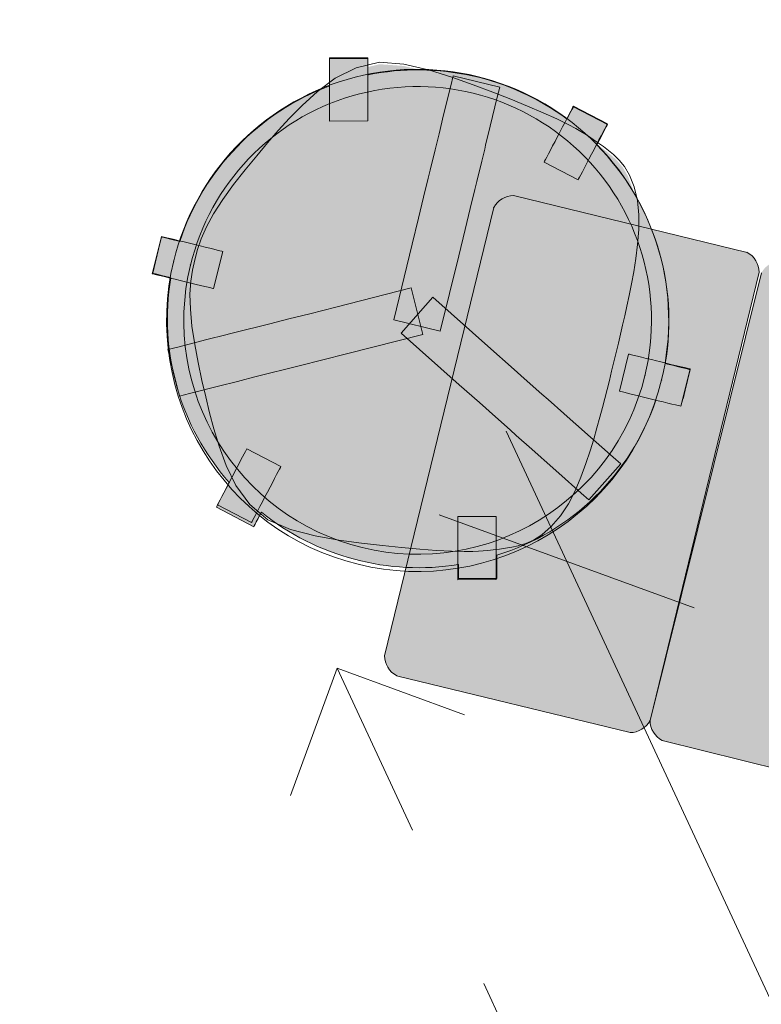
# Model space of a CAD drawing. Header units: millimetres. Extents: x 5 to 415, y 5 to 292.
# Tile 48 of 107: x 233 to 241, y 114 to 124. Entities that reach past the tile are written whole.
import ezdxf
from ezdxf.xclip import XClip

# ---------------------------------------------------------------- set-up
doc = ezdxf.new("R2010")
doc.units = ezdxf.units.MM
doc.header["$MEASUREMENT"] = 0
doc.header["$XCLIPFRAME"] = 0
doc.linetypes.add('Discontinu', pattern=[10.583333, 6.35, -4.233333])
doc.linetypes.add('Tirets', pattern=[4.586109, 2.822222, -1.763887])
for name, color, linetype in [('01-007-DESSINS IMPORTES_GEOMETRE_EXTERNES_XREF', 7, 'Continuous'), ('10-002-LOCALISATION ET TYPE FAUX PLAFONDS', 7, 'Continuous'), ('Nouveau_07-001-MOBILIER CONTRACTUEL', 7, 'Continuous'), ('Nouveau_10-002-LOCALISATION ET TYPE FAUX PLAFONDS', 7, 'Continuous')]:
    doc.layers.add(name, color=color, linetype=linetype)

# ---------------------------------------------------------------- blocks, each defined once
blk = doc.blocks.new('Dessin_1_1', base_point=(-19.415, 56.033))
at = {"layer": 'Nouveau_07-001-MOBILIER CONTRACTUEL', "linetype": 'Continuous', "lineweight": 0, "true_color": 0xffffff}
for points in [[(237.963, 118.7), (237.963, 118.65), (237.963, 118.613), (237.963, 118.584), (237.963, 118.564), (237.963, 118.554), (238.363, 118.555), (238.363, 118.565), (238.363, 118.585), (238.363, 118.614), (238.363, 118.651), (238.363, 118.695), (238.363, 118.745), (238.363, 118.796, 0.240912), (240.021, 120.415), (240.046, 120.409), (240.099, 120.396), (240.147, 120.384), (240.19, 120.374), (240.226, 120.365), (240.254, 120.358), (240.273, 120.354), (240.283, 120.351), (240.302, 120.43), (240.326, 120.519), (240.379, 120.734), (240.369, 120.736), (240.35, 120.741), (240.322, 120.748), (240.286, 120.757), (240.243, 120.767), (240.195, 120.779), (240.142, 120.792), (240.12, 120.797, 0.241376), (239.406, 123.078), (239.43, 123.123), (239.453, 123.167), (239.473, 123.207), (239.49, 123.239), (239.504, 123.265), (239.513, 123.282), (239.517, 123.291), (239.163, 123.476), (239.158, 123.468), (239.149, 123.45), (239.136, 123.425), (239.119, 123.392), (239.098, 123.353, 0.212206), (237.018, 123.808), (237.018, 123.84), (237.018, 123.884), (237.018, 123.921), (237.018, 123.95), (237.018, 123.97), (237.018, 123.98), (236.618, 123.978), (236.618, 123.968), (236.618, 123.949), (236.618, 123.92), (236.618, 123.883), (236.618, 123.839), (236.618, 123.789), (236.619, 123.735), (236.619, 123.693, 0.226114), (235.054, 122.071), (235.001, 122.084), (234.958, 122.094), (234.922, 122.103), (234.894, 122.11), (234.875, 122.115), (234.865, 122.117), (234.834, 121.991), (234.773, 121.738), (234.783, 121.736), (234.802, 121.731), (234.83, 121.724), (234.866, 121.716), (234.909, 121.705), (234.957, 121.693, 0.226114), (235.571, 119.556), (235.558, 119.531), (235.538, 119.492), (235.515, 119.448), (235.494, 119.409), (235.477, 119.376), (235.464, 119.35), (235.455, 119.333), (235.45, 119.324), (235.441, 119.307), (235.437, 119.298), (235.827, 119.094), (235.832, 119.103), (235.841, 119.121), (235.854, 119.146), (235.872, 119.179), (235.892, 119.218), (235.907, 119.246, 0.212206)], [(235.259, 121.981), (235.231, 121.875), (235.207, 121.769), (235.19, 121.653), (235.182, 121.519), (235.186, 121.365), (235.203, 121.188), (235.231, 121), (235.267, 120.81), (235.307, 120.625), (235.345, 120.453), (235.385, 120.288), (235.431, 120.121), (235.487, 119.942), (235.559, 119.741), (235.659, 119.536), (235.801, 119.341), (235.985, 119.183), (236.217, 119.083), (236.471, 119.021), (236.719, 118.976), (236.954, 118.944), (237.171, 118.918), (237.372, 118.898), (237.56, 118.881), (237.734, 118.867), (237.892, 118.859), (238.022, 118.855), (238.11, 118.856), (238.172, 118.859), (238.22, 118.863), (238.266, 118.868), (238.324, 118.874), (238.387, 118.882), (238.45, 118.891), (238.514, 118.902), (238.58, 118.916), (238.658, 118.939), (238.735, 118.972), (238.82, 119.027), (238.917, 119.112), (239.012, 119.22), (239.092, 119.344), (239.161, 119.479), (239.221, 119.62), (239.272, 119.76), (239.316, 119.891), (239.354, 120.014), (239.388, 120.132), (239.418, 120.243), (239.445, 120.343), (239.469, 120.437), (239.493, 120.531), (239.517, 120.626), (239.541, 120.722), (239.565, 120.819), (239.588, 120.917), (239.612, 121.013), (239.634, 121.108), (239.656, 121.202), (239.677, 121.298), (239.7, 121.399), (239.724, 121.511), (239.748, 121.631), (239.771, 121.758), (239.792, 121.894), (239.811, 122.042), (239.823, 122.195), (239.824, 122.347), (239.809, 122.494), (239.775, 122.633), (239.729, 122.753), (239.678, 122.841), (239.625, 122.905), (239.573, 122.956), (239.514, 123.004), (239.462, 123.044), (239.41, 123.081), (239.358, 123.117), (239.309, 123.15), (239.27, 123.175), (239.23, 123.2), (239.177, 123.232), (239.098, 123.273), (238.981, 123.329), (238.837, 123.395), (238.677, 123.463), (238.501, 123.534), (238.314, 123.609), (238.11, 123.686), (237.886, 123.765), (237.645, 123.84), (237.391, 123.901), (237.14, 123.919), (236.903, 123.863), (236.687, 123.756), (236.504, 123.619), (236.348, 123.474), (236.215, 123.341), (236.098, 123.214), (235.986, 123.085), (235.873, 122.951), (235.753, 122.805), (235.633, 122.652), (235.522, 122.498), (235.426, 122.35), (235.352, 122.214), (235.297, 122.092)], [(241.1, 121.749, 0.269434), (240.974, 121.956), (238.538, 122.55, 0.269434), (238.331, 122.423), (237.192, 117.749, 0.269434), (237.318, 117.541), (239.753, 116.948, 0.269434), (239.961, 117.074)], [(241.122, 121.743), (239.962, 117.074, 0.269434), (240.087, 116.866), (242.52, 116.261, 0.269434), (242.728, 116.386), (243.888, 121.056, 0.269434), (243.763, 121.264), (241.33, 121.868, 0.269434)]]:
    blk.add_hatch(color=7, dxfattribs=at).paths.add_polyline_path(points)
at = {"layer": '10-002-LOCALISATION ET TYPE FAUX PLAFONDS', "color": 7, "linetype": 'Continuous', "lineweight": 20}
for p, q in [((239.092, 118.733), (238.459, 120.093)), ((240.42, 118.247), (237.763, 119.218)), ((251.48, 92.091), (239.092, 118.733))]:
    blk.add_line(p, q, dxfattribs=at)
at = {"layer": 'Nouveau_07-001-MOBILIER CONTRACTUEL', "color": 7, "linetype": 'Continuous', "lineweight": 13}
for p, q in [((237.017, 123.985), (236.617, 123.984)), ((236.617, 123.984), (236.617, 123.974)), ((236.617, 123.974), (236.617, 123.954)), ((237.018, 123.98), (236.618, 123.978)), ((236.618, 123.978), (236.618, 123.968)), ((236.618, 123.968), (236.618, 123.949)), ((237.017, 123.985), (237.017, 123.975)), ((237.017, 123.975), (237.017, 123.955)), ((237.018, 123.97), (237.018, 123.98)), ((237.018, 123.95), (237.018, 123.97)), ((236.617, 123.954), (236.617, 123.925)), ((236.617, 123.925), (236.617, 123.888)), ((236.617, 123.888), (236.617, 123.844)), ((236.618, 123.949), (236.618, 123.92)), ((236.618, 123.92), (236.618, 123.883)), ((236.618, 123.883), (236.618, 123.839)), ((237.017, 123.955), (237.017, 123.927)), ((237.017, 123.927), (237.017, 123.89)), ((237.017, 123.89), (237.017, 123.846)), ((237.018, 123.921), (237.018, 123.95)), ((237.018, 123.884), (237.018, 123.921)), ((237.018, 123.84), (237.018, 123.884)), ((236.617, 123.844), (236.617, 123.794)), ((236.617, 123.794), (236.617, 123.74)), ((236.618, 123.839), (236.618, 123.789)), ((236.618, 123.789), (236.619, 123.735)), ((237.017, 123.846), (237.017, 123.796)), ((237.017, 123.796), (237.017, 123.741)), ((237.018, 123.808), (237.018, 123.84)), ((237.882, 123.694), (237.907, 123.798)), ((237.907, 123.798), (238.393, 123.679)), ((236.617, 123.74), (236.618, 123.683)), ((236.618, 123.683), (236.618, 123.655)), ((236.619, 123.735), (236.619, 123.693)), ((237.017, 123.741), (237.018, 123.685)), ((237.018, 123.685), (237.018, 123.656)), ((237.808, 123.39), (237.882, 123.694)), ((238.368, 123.576), (238.393, 123.679)), ((236.618, 123.655), (236.618, 123.626)), ((236.618, 123.626), (236.618, 123.569)), ((236.618, 123.569), (236.618, 123.515)), ((237.018, 123.656), (237.018, 123.627)), ((237.018, 123.627), (237.018, 123.57)), ((237.018, 123.57), (237.018, 123.516)), ((238.294, 123.272), (238.368, 123.576)), ((236.618, 123.515), (236.618, 123.465)), ((236.618, 123.465), (236.618, 123.421)), ((237.018, 123.516), (237.018, 123.466)), ((237.018, 123.466), (237.018, 123.422)), ((239.148, 123.456), (239.135, 123.43)), ((239.157, 123.473), (239.148, 123.456)), ((239.158, 123.468), (239.149, 123.45)), ((239.162, 123.482), (239.157, 123.473)), ((239.163, 123.476), (239.158, 123.468)), ((239.162, 123.482), (239.516, 123.297)), ((239.517, 123.291), (239.163, 123.476)), ((236.618, 123.421), (236.619, 123.384)), ((236.619, 123.384), (236.619, 123.355)), ((236.619, 123.355), (236.619, 123.335)), ((237.018, 123.422), (237.019, 123.385)), ((237.019, 123.385), (237.019, 123.356)), ((237.019, 123.356), (237.019, 123.337)), ((237.76, 123.192), (237.808, 123.39)), ((239.097, 123.358), (239.074, 123.314)), ((239.098, 123.353), (239.095, 123.347)), ((239.117, 123.397), (239.097, 123.358)), ((239.119, 123.392), (239.098, 123.353)), ((239.135, 123.43), (239.117, 123.397)), ((239.136, 123.425), (239.119, 123.392)), ((239.149, 123.45), (239.136, 123.425)), ((236.619, 123.335), (236.619, 123.325)), ((237.019, 123.327), (236.619, 123.325)), ((237.019, 123.337), (237.019, 123.327)), ((238.246, 123.074), (238.294, 123.272)), ((239.049, 123.266), (239.022, 123.216)), ((239.074, 123.314), (239.049, 123.266)), ((239.502, 123.271), (239.489, 123.245)), ((239.49, 123.239), (239.504, 123.265)), ((239.512, 123.288), (239.502, 123.271)), ((239.504, 123.265), (239.513, 123.282)), ((239.516, 123.297), (239.512, 123.288)), ((239.513, 123.282), (239.517, 123.291)), ((237.719, 123.026), (237.75, 123.152)), ((237.75, 123.152), (237.76, 123.192)), ((238.996, 123.165), (238.97, 123.114)), ((239.009, 123.19), (238.996, 123.165)), ((239.022, 123.216), (239.009, 123.19)), ((239.451, 123.173), (239.428, 123.129)), ((239.43, 123.123), (239.453, 123.167)), ((239.472, 123.212), (239.451, 123.173)), ((239.453, 123.167), (239.473, 123.207)), ((239.489, 123.245), (239.472, 123.212)), ((239.473, 123.207), (239.49, 123.239)), ((238.236, 123.034), (238.246, 123.074)), ((238.944, 123.066), (238.921, 123.022)), ((238.97, 123.114), (238.944, 123.066)), ((239.403, 123.081), (239.377, 123.031)), ((239.428, 123.129), (239.403, 123.081)), ((239.406, 123.078), (239.43, 123.123)), ((237.668, 122.815), (237.719, 123.026)), ((238.205, 122.908), (238.236, 123.034)), ((238.884, 122.95), (238.87, 122.925)), ((238.901, 122.983), (238.884, 122.95)), ((238.921, 123.022), (238.901, 122.983)), ((239.35, 122.98), (239.324, 122.929)), ((239.364, 123.005), (239.35, 122.98)), ((239.377, 123.031), (239.364, 123.005)), ((238.154, 122.696), (238.205, 122.908)), ((238.861, 122.907), (238.857, 122.898)), ((238.857, 122.898), (239.211, 122.713)), ((238.87, 122.925), (238.861, 122.907)), ((239.276, 122.837), (239.255, 122.798)), ((239.299, 122.881), (239.276, 122.837)), ((239.324, 122.929), (239.299, 122.881)), ((237.647, 122.73), (237.668, 122.815)), ((239.225, 122.74), (239.216, 122.722)), ((239.238, 122.765), (239.225, 122.74)), ((239.255, 122.798), (239.238, 122.765)), ((237.599, 122.533), (237.647, 122.73)), ((238.133, 122.611), (238.154, 122.696)), ((239.216, 122.722), (239.211, 122.713)), ((237.546, 122.314), (237.599, 122.533)), ((238.085, 122.414), (238.133, 122.611)), ((240.974, 121.956), (238.538, 122.55)), ((238.331, 122.423), (237.192, 117.749)), ((238.032, 122.196), (238.085, 122.414)), ((237.479, 122.041), (237.546, 122.314)), ((234.864, 122.123), (234.769, 121.734)), ((234.865, 122.117), (234.834, 121.991)), ((234.864, 122.123), (234.874, 122.12)), ((234.875, 122.115), (234.865, 122.117)), ((234.874, 122.12), (234.893, 122.116)), ((237.965, 121.922), (238.032, 122.196)), ((234.894, 122.11), (234.875, 122.115)), ((234.893, 122.116), (234.921, 122.109)), ((234.922, 122.103), (234.894, 122.11)), ((234.921, 122.109), (234.957, 122.1)), ((234.958, 122.094), (234.922, 122.103)), ((234.957, 122.1), (235, 122.09)), ((235.001, 122.084), (234.958, 122.094)), ((235, 122.09), (235.048, 122.078)), ((235.049, 122.072), (235.001, 122.084)), ((235.048, 122.078), (235.101, 122.065)), ((235.054, 122.071), (235.049, 122.072)), ((235.101, 122.065), (235.156, 122.052)), ((235.156, 122.052), (235.184, 122.045)), ((235.184, 122.045), (235.212, 122.038)), ((235.212, 122.038), (235.267, 122.024)), ((235.267, 122.024), (235.32, 122.012)), ((237.287, 121.253), (237.479, 122.041)), ((234.834, 121.991), (234.773, 121.738)), ((235.32, 122.012), (235.368, 122)), ((235.368, 122), (235.411, 121.989)), ((235.504, 121.967), (235.409, 121.578)), ((235.411, 121.989), (235.447, 121.981)), ((235.447, 121.981), (235.475, 121.974)), ((235.475, 121.974), (235.494, 121.969)), ((235.494, 121.969), (235.504, 121.967)), ((237.773, 121.135), (237.965, 121.922)), ((234.769, 121.734), (234.779, 121.732)), ((234.773, 121.738), (234.783, 121.736)), ((234.779, 121.732), (234.798, 121.727)), ((234.783, 121.736), (234.802, 121.731)), ((234.798, 121.727), (234.826, 121.72)), ((234.802, 121.731), (234.83, 121.724)), ((234.826, 121.72), (234.862, 121.711)), ((234.83, 121.724), (234.866, 121.716)), ((234.862, 121.711), (234.905, 121.701)), ((234.866, 121.716), (234.909, 121.705)), ((239.961, 117.074), (241.1, 121.749)), ((239.962, 117.074), (241.122, 121.743)), ((234.905, 121.701), (234.953, 121.689)), ((234.909, 121.705), (234.957, 121.693)), ((234.953, 121.689), (235.006, 121.676)), ((234.957, 121.693), (234.962, 121.692)), ((235.006, 121.676), (235.061, 121.663)), ((235.061, 121.663), (235.089, 121.656)), ((235.089, 121.656), (235.117, 121.649)), ((235.117, 121.649), (235.172, 121.636)), ((235.172, 121.636), (235.225, 121.623)), ((235.225, 121.623), (235.273, 121.611)), ((235.273, 121.611), (235.316, 121.601)), ((235.316, 121.601), (235.352, 121.592)), ((235.352, 121.592), (235.38, 121.585)), ((235.38, 121.585), (235.399, 121.58)), ((235.399, 121.58), (235.409, 121.578)), ((237.47, 121.585), (236.684, 121.386)), ((237.47, 121.585), (237.592, 121.1)), ((237.696, 121.488), (237.364, 121.114)), ((237.696, 121.488), (238.302, 120.95)), ((236.411, 121.317), (236.193, 121.262)), ((236.684, 121.386), (236.411, 121.317)), ((235.996, 121.212), (235.911, 121.191)), ((236.193, 121.262), (235.996, 121.212)), ((237.287, 121.253), (237.773, 121.135)), ((235.535, 121.096), (235.338, 121.046)), ((235.575, 121.106), (235.535, 121.096)), ((235.701, 121.137), (235.575, 121.106)), ((235.911, 121.191), (235.701, 121.137)), ((237.592, 121.1), (236.807, 120.901)), ((237.364, 121.114), (237.97, 120.576)), ((235.338, 121.046), (235.034, 120.969)), ((235.034, 120.969), (234.931, 120.943)), ((234.931, 120.943), (235.053, 120.458)), ((236.807, 120.901), (236.534, 120.832)), ((238.302, 120.95), (238.512, 120.763)), ((239.738, 120.896), (239.643, 120.507)), ((239.747, 120.893), (239.738, 120.896)), ((239.767, 120.889), (239.747, 120.893)), ((239.795, 120.882), (239.767, 120.889)), ((236.534, 120.832), (236.316, 120.777)), ((239.831, 120.873), (239.795, 120.882)), ((239.873, 120.863), (239.831, 120.873)), ((239.922, 120.851), (239.873, 120.863)), ((239.975, 120.838), (239.922, 120.851)), ((240.03, 120.825), (239.975, 120.838)), ((240.058, 120.818), (240.03, 120.825)), ((240.086, 120.811), (240.058, 120.818)), ((240.141, 120.797), (240.086, 120.811)), ((240.142, 120.792), (240.12, 120.797)), ((240.193, 120.785), (240.141, 120.797)), ((240.195, 120.779), (240.142, 120.792)), ((240.242, 120.773), (240.193, 120.785)), ((236.034, 120.706), (235.823, 120.653)), ((236.119, 120.728), (236.034, 120.706)), ((236.316, 120.777), (236.119, 120.728)), ((238.512, 120.763), (238.681, 120.614)), ((240.243, 120.767), (240.195, 120.779)), ((240.285, 120.762), (240.242, 120.773)), ((240.286, 120.757), (240.243, 120.767)), ((240.378, 120.74), (240.283, 120.351)), ((240.321, 120.754), (240.285, 120.762)), ((240.322, 120.748), (240.286, 120.757)), ((240.349, 120.747), (240.321, 120.754)), ((240.35, 120.741), (240.322, 120.748)), ((240.326, 120.519), (240.379, 120.734)), ((240.368, 120.742), (240.349, 120.747)), ((240.369, 120.736), (240.35, 120.741)), ((240.378, 120.74), (240.368, 120.742)), ((240.379, 120.734), (240.369, 120.736)), ((235.658, 120.611), (235.46, 120.561)), ((235.697, 120.621), (235.658, 120.611)), ((235.823, 120.653), (235.697, 120.621)), ((237.97, 120.576), (238.181, 120.389)), ((238.681, 120.614), (238.832, 120.479)), ((235.156, 120.484), (235.053, 120.458)), ((235.46, 120.561), (235.156, 120.484)), ((238.832, 120.479), (238.898, 120.421)), ((239.653, 120.505), (239.643, 120.507)), ((239.672, 120.5), (239.653, 120.505)), ((239.7, 120.493), (239.672, 120.5)), ((239.736, 120.484), (239.7, 120.493)), ((239.779, 120.474), (239.736, 120.484)), ((239.827, 120.462), (239.779, 120.474)), ((240.305, 120.43), (240.326, 120.519)), ((238.181, 120.389), (238.349, 120.24)), ((238.898, 120.421), (239.061, 120.277)), ((239.88, 120.449), (239.827, 120.462)), ((239.935, 120.436), (239.88, 120.449)), ((239.963, 120.429), (239.935, 120.436)), ((239.991, 120.422), (239.963, 120.429)), ((240.046, 120.409), (239.991, 120.422)), ((240.021, 120.415), (240.046, 120.409)), ((240.099, 120.396), (240.046, 120.409)), ((240.046, 120.409), (240.099, 120.396)), ((240.147, 120.384), (240.099, 120.396)), ((240.099, 120.396), (240.147, 120.384)), ((240.19, 120.374), (240.147, 120.384)), ((240.147, 120.384), (240.19, 120.374)), ((240.226, 120.365), (240.19, 120.374)), ((240.19, 120.374), (240.226, 120.365)), ((240.283, 120.351), (240.302, 120.43)), ((240.302, 120.43), (240.305, 120.43)), ((239.061, 120.277), (239.158, 120.19)), ((240.254, 120.358), (240.226, 120.365)), ((240.226, 120.365), (240.254, 120.358)), ((240.273, 120.354), (240.254, 120.358)), ((240.254, 120.358), (240.273, 120.354)), ((240.283, 120.351), (240.273, 120.354)), ((240.273, 120.354), (240.283, 120.351)), ((238.349, 120.24), (238.501, 120.105)), ((239.158, 120.19), (239.188, 120.163)), ((238.501, 120.105), (238.566, 120.047)), ((239.188, 120.163), (239.341, 120.028)), ((238.566, 120.047), (238.729, 119.903)), ((239.341, 120.028), (239.575, 119.82)), ((235.728, 119.856), (235.741, 119.881)), ((235.741, 119.881), (235.75, 119.899)), ((235.75, 119.899), (235.755, 119.908)), ((236.109, 119.722), (235.755, 119.908)), ((238.729, 119.903), (238.826, 119.816)), ((235.667, 119.74), (235.69, 119.784)), ((235.69, 119.784), (235.711, 119.823)), ((235.711, 119.823), (235.728, 119.856)), ((238.826, 119.816), (238.856, 119.789)), ((238.856, 119.789), (239.009, 119.654)), ((239.575, 119.82), (239.655, 119.749)), ((235.616, 119.641), (235.642, 119.692)), ((235.642, 119.692), (235.667, 119.74)), ((236.065, 119.638), (236.082, 119.671)), ((236.082, 119.671), (236.096, 119.696)), ((236.096, 119.696), (236.105, 119.714)), ((236.105, 119.714), (236.109, 119.722)), ((239.009, 119.654), (239.243, 119.446)), ((239.655, 119.749), (239.323, 119.375)), ((235.571, 119.556), (235.558, 119.531)), ((235.563, 119.54), (235.589, 119.59)), ((235.589, 119.59), (235.602, 119.616)), ((235.602, 119.616), (235.616, 119.641)), ((235.997, 119.506), (236.022, 119.554)), ((236.022, 119.554), (236.045, 119.599)), ((236.045, 119.599), (236.065, 119.638)), ((235.494, 119.409), (235.515, 119.448)), ((235.515, 119.448), (235.494, 119.409)), ((235.515, 119.448), (235.538, 119.492)), ((235.538, 119.492), (235.515, 119.448)), ((235.538, 119.492), (235.563, 119.54)), ((235.558, 119.531), (235.538, 119.492)), ((235.957, 119.431), (235.97, 119.456)), ((235.97, 119.456), (235.997, 119.506)), ((239.243, 119.446), (239.323, 119.375)), ((235.455, 119.333), (235.464, 119.35)), ((235.464, 119.35), (235.455, 119.333)), ((235.464, 119.35), (235.477, 119.376)), ((235.477, 119.376), (235.464, 119.35)), ((235.477, 119.376), (235.494, 119.409)), ((235.494, 119.409), (235.477, 119.376)), ((235.892, 119.307), (235.917, 119.355)), ((235.917, 119.355), (235.944, 119.405)), ((235.944, 119.405), (235.957, 119.431)), ((235.441, 119.307), (235.437, 119.298)), ((235.437, 119.298), (235.827, 119.094)), ((235.45, 119.324), (235.441, 119.307)), ((235.45, 119.324), (235.455, 119.333)), ((235.455, 119.333), (235.45, 119.324)), ((235.805, 119.139), (235.45, 119.324)), ((235.849, 119.223), (235.869, 119.263)), ((235.869, 119.263), (235.892, 119.307)), ((235.892, 119.218), (235.907, 119.246)), ((235.805, 119.139), (235.809, 119.148)), ((235.809, 119.148), (235.818, 119.165)), ((235.818, 119.165), (235.832, 119.191)), ((235.832, 119.191), (235.849, 119.223)), ((235.841, 119.121), (235.854, 119.146)), ((235.854, 119.146), (235.872, 119.179)), ((235.872, 119.179), (235.892, 119.218)), ((237.955, 119.2), (238.355, 119.201)), ((237.955, 119.19), (237.955, 119.2)), ((237.955, 119.17), (237.955, 119.19)), ((237.955, 119.141), (237.955, 119.17)), ((237.955, 119.104), (237.955, 119.141)), ((238.355, 119.191), (238.355, 119.201)), ((238.355, 119.171), (238.355, 119.191)), ((238.355, 119.143), (238.355, 119.171)), ((238.355, 119.106), (238.355, 119.143)), ((235.827, 119.094), (235.832, 119.103)), ((235.832, 119.103), (235.841, 119.121)), ((237.955, 119.06), (237.955, 119.104)), ((237.955, 119.01), (237.955, 119.06)), ((238.355, 119.061), (238.355, 119.106)), ((238.355, 119.012), (238.355, 119.061)), ((237.956, 118.956), (237.955, 119.01)), ((237.956, 118.899), (237.956, 118.956)), ((238.356, 118.957), (238.355, 119.012)), ((238.356, 118.901), (238.356, 118.957)), ((237.956, 118.871), (237.956, 118.899)), ((237.956, 118.842), (237.956, 118.871)), ((237.956, 118.785), (237.956, 118.842)), ((238.356, 118.872), (238.356, 118.901)), ((238.356, 118.843), (238.356, 118.872)), ((238.356, 118.786), (238.356, 118.843)), ((237.956, 118.731), (237.956, 118.785)), ((237.957, 118.681), (237.956, 118.731)), ((238.356, 118.732), (238.356, 118.786)), ((238.357, 118.682), (238.356, 118.732)), ((238.363, 118.745), (238.363, 118.796)), ((238.363, 118.695), (238.363, 118.745)), ((237.957, 118.637), (237.957, 118.681)), ((237.957, 118.6), (237.957, 118.637)), ((237.963, 118.7), (237.963, 118.694)), ((237.963, 118.694), (237.963, 118.65)), ((237.963, 118.65), (237.963, 118.613)), ((238.357, 118.638), (238.357, 118.682)), ((238.357, 118.601), (238.357, 118.638)), ((238.363, 118.651), (238.363, 118.695)), ((238.363, 118.614), (238.363, 118.651)), ((237.957, 118.571), (237.957, 118.6)), ((237.957, 118.551), (237.957, 118.571)), ((237.957, 118.541), (237.957, 118.551)), ((237.957, 118.541), (238.357, 118.543)), ((237.963, 118.613), (237.963, 118.584)), ((237.963, 118.584), (237.963, 118.564)), ((237.963, 118.564), (237.963, 118.554)), ((237.963, 118.554), (238.363, 118.555)), ((238.357, 118.572), (238.357, 118.601)), ((238.357, 118.553), (238.357, 118.572)), ((238.357, 118.543), (238.357, 118.553)), ((238.363, 118.585), (238.363, 118.614)), ((238.363, 118.565), (238.363, 118.585)), ((238.363, 118.555), (238.363, 118.565)), ((237.318, 117.541), (239.753, 116.948)), ((242.52, 116.261), (240.087, 116.866))]:
    blk.add_line(p, q, dxfattribs=at)
at = {"layer": 'Nouveau_07-001-MOBILIER CONTRACTUEL', "color": 5, "linetype": 'Continuous', "lineweight": 5}
for p, q in [((236.896, 123.882), (236.677, 123.773)), ((237.138, 123.939), (236.896, 123.882)), ((237.394, 123.921), (237.138, 123.939)), ((237.65, 123.859), (237.394, 123.921)), ((236.677, 123.773), (236.491, 123.635)), ((237.892, 123.784), (237.65, 123.859)), ((238.116, 123.705), (237.892, 123.784)), ((238.321, 123.627), (238.116, 123.705)), ((236.491, 123.635), (236.334, 123.488)), ((238.509, 123.553), (238.321, 123.627)), ((236.334, 123.488), (236.201, 123.355)), ((238.684, 123.481), (238.509, 123.553)), ((238.845, 123.413), (238.684, 123.481)), ((236.201, 123.355), (236.083, 123.227)), ((238.99, 123.348), (238.845, 123.413)), ((239.107, 123.291), (238.99, 123.348)), ((239.186, 123.249), (239.107, 123.291)), ((239.24, 123.217), (239.186, 123.249)), ((236.083, 123.227), (235.971, 123.098)), ((239.281, 123.192), (239.24, 123.217)), ((239.32, 123.167), (239.281, 123.192)), ((239.369, 123.134), (239.32, 123.167)), ((235.971, 123.098), (235.858, 122.963)), ((239.422, 123.097), (239.369, 123.134)), ((239.474, 123.06), (239.422, 123.097)), ((239.526, 123.02), (239.474, 123.06)), ((235.858, 122.963), (235.738, 122.817)), ((239.579, 122.977), (239.526, 123.02)), ((239.586, 122.971), (239.579, 122.977)), ((239.64, 122.919), (239.586, 122.971)), ((239.694, 122.852), (239.64, 122.919)), ((239.747, 122.762), (239.694, 122.852)), ((235.738, 122.817), (235.617, 122.664)), ((239.794, 122.639), (239.747, 122.762)), ((235.617, 122.664), (235.506, 122.509)), ((239.829, 122.497), (239.794, 122.639)), ((235.506, 122.509), (235.409, 122.36)), ((239.844, 122.348), (239.829, 122.497)), ((235.409, 122.36), (235.334, 122.223)), ((239.843, 122.194), (239.844, 122.348)), ((235.334, 122.223), (235.278, 122.099)), ((239.831, 122.04), (239.843, 122.194)), ((235.278, 122.099), (235.24, 121.987)), ((239.812, 121.891), (239.831, 122.04)), ((235.24, 121.987), (235.212, 121.88)), ((235.212, 121.88), (235.188, 121.772)), ((239.791, 121.755), (239.812, 121.891)), ((235.188, 121.772), (235.17, 121.655)), ((239.768, 121.628), (239.791, 121.755)), ((235.17, 121.655), (235.162, 121.519)), ((239.743, 121.507), (239.768, 121.628)), ((235.162, 121.519), (235.166, 121.363)), ((239.719, 121.394), (239.743, 121.507)), ((235.166, 121.363), (235.183, 121.186)), ((239.697, 121.293), (239.719, 121.394)), ((239.654, 121.104), (239.675, 121.198)), ((239.675, 121.198), (239.697, 121.293)), ((235.183, 121.186), (235.211, 120.997)), ((239.631, 121.009), (239.654, 121.104)), ((235.211, 120.997), (235.247, 120.806)), ((239.608, 120.912), (239.631, 121.009)), ((239.584, 120.815), (239.608, 120.912)), ((235.247, 120.806), (235.287, 120.621)), ((239.56, 120.717), (239.584, 120.815)), ((239.537, 120.621), (239.56, 120.717)), ((235.287, 120.621), (235.326, 120.449)), ((239.513, 120.526), (239.537, 120.621)), ((239.489, 120.432), (239.513, 120.526)), ((235.326, 120.449), (235.366, 120.283)), ((239.464, 120.338), (239.489, 120.432)), ((235.366, 120.283), (235.412, 120.116)), ((239.437, 120.238), (239.464, 120.338)), ((239.407, 120.127), (239.437, 120.238)), ((235.412, 120.116), (235.468, 119.936)), ((239.373, 120.008), (239.407, 120.127)), ((239.335, 119.885), (239.373, 120.008)), ((235.468, 119.936), (235.54, 119.734)), ((239.291, 119.754), (239.335, 119.885)), ((235.54, 119.734), (235.642, 119.525)), ((239.24, 119.613), (239.291, 119.754)), ((239.18, 119.47), (239.24, 119.613)), ((235.642, 119.525), (235.786, 119.328)), ((239.11, 119.334), (239.18, 119.47)), ((235.786, 119.328), (235.975, 119.165)), ((239.028, 119.208), (239.11, 119.334)), ((235.975, 119.165), (236.211, 119.064)), ((238.931, 119.098), (239.028, 119.208)), ((236.211, 119.064), (236.467, 119.001)), ((238.833, 119.011), (238.931, 119.098)), ((236.467, 119.001), (236.716, 118.956)), ((236.716, 118.956), (236.951, 118.924)), ((238.665, 118.92), (238.744, 118.955)), ((238.744, 118.955), (238.833, 119.011)), ((236.951, 118.924), (237.169, 118.898)), ((237.169, 118.898), (237.37, 118.878)), ((237.37, 118.878), (237.558, 118.861)), ((237.558, 118.861), (237.733, 118.847)), ((237.733, 118.847), (237.891, 118.839)), ((237.891, 118.839), (238.021, 118.835)), ((238.021, 118.835), (238.111, 118.836)), ((238.111, 118.836), (238.173, 118.84)), ((238.173, 118.84), (238.221, 118.843)), ((238.221, 118.843), (238.268, 118.848)), ((238.268, 118.848), (238.326, 118.854)), ((238.326, 118.854), (238.39, 118.862)), ((238.39, 118.862), (238.454, 118.872)), ((238.454, 118.872), (238.518, 118.883)), ((238.518, 118.883), (238.585, 118.896)), ((238.594, 118.899), (238.585, 118.896)), ((238.594, 118.899), (238.665, 118.92))]:
    blk.add_line(p, q, dxfattribs=at)
at = {"layer": 'Nouveau_07-001-MOBILIER CONTRACTUEL', "color": 7, "linetype": 'Continuous', "lineweight": 13}
for centre, radius, start, end in [((237.537, 121.247), 2.619, 346.3051, 166.3051), ((237.539, 121.241), 2.619, 53.5325, 101.4557), ((237.539, 121.241), 2.619, 110.5596, 161.5241), ((237.537, 121.247), 2.439, 346.3051, 166.3051), ((237.537, 121.247), 2.439, 346.3051, 166.3051), ((237.539, 121.241), 2.619, 350.2478, 44.5288), ((238.543, 122.308), 0.242, 91.1464, 151.4637), ((240.858, 121.744), 0.242, 1.1466, 61.4639), ((237.537, 121.247), 2.619, 166.3051, 346.3051), ((237.537, 121.247), 2.439, 166.3051, 346.3051), ((237.537, 121.247), 2.439, 166.3051, 346.3051), ((237.507, 121.263), 2.581, 170.4396, 221.4041), ((237.61, 121.227), 2.544, 287.2125, 341.393), ((237.55, 121.286), 2.619, 231.1546, 279.0777), ((237.433, 117.754), 0.242, 181.1466, 241.4639), ((239.749, 117.189), 0.242, 271.1464, 331.4637), ((240.203, 117.077), 0.242, 180.8892, 241.2065)]:
    blk.add_arc(centre, radius, start, end, dxfattribs=at)
for p in [(237.018, 123.808), (239.406, 123.078), (238.331, 122.423), (235.054, 122.071), (240.974, 121.956), (234.993, 121.867), (235.167, 121.824), (235.167, 121.824), (239.907, 120.669), (239.907, 120.669), (240.082, 120.626), (240.021, 120.415), (235.571, 119.556), (237.963, 118.7), (237.318, 117.541), (239.961, 117.074), (239.962, 117.074)]:
    blk.add_point(p, dxfattribs=at)
at = {"layer": 'Nouveau_10-002-LOCALISATION ET TYPE FAUX PLAFONDS', "color": 8, "linetype": 'Continuous', "lineweight": 5}
for q in [(236.212, 116.291), (238.026, 117.134)]:
    blk.add_line((236.697, 117.619), q, dxfattribs=at)
at = {"layer": 'Nouveau_10-002-LOCALISATION ET TYPE FAUX PLAFONDS', "color": 8, "linetype": 'Tirets', "lineweight": 5, "flags": 128}
blk.add_lwpolyline([(249.085, 90.977), (236.697, 117.619)], dxfattribs=at)
at = {"layer": 'Nouveau_10-002-LOCALISATION ET TYPE FAUX PLAFONDS', "color": 8, "linetype": 'Discontinu', "lineweight": 5}
blk.add_arc((257.258, 107.785), 35.827, 333.2106, 137.7854, dxfattribs=at)

msp = doc.modelspace()

# ---------------------------------------------------------------- block references
at = {"layer": '01-007-DESSINS IMPORTES_GEOMETRE_EXTERNES_XREF', "color": 7, "linetype": 'Continuous', "lineweight": 20}
ref = msp.add_blockref('Dessin_1_1', (-19.415, 56.033), dxfattribs=at)
XClip(ref).set_block_clipping_path([(11.4338842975, 39.5369897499), (415, 271.6031054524)])

doc.saveas('drawing.dxf')
